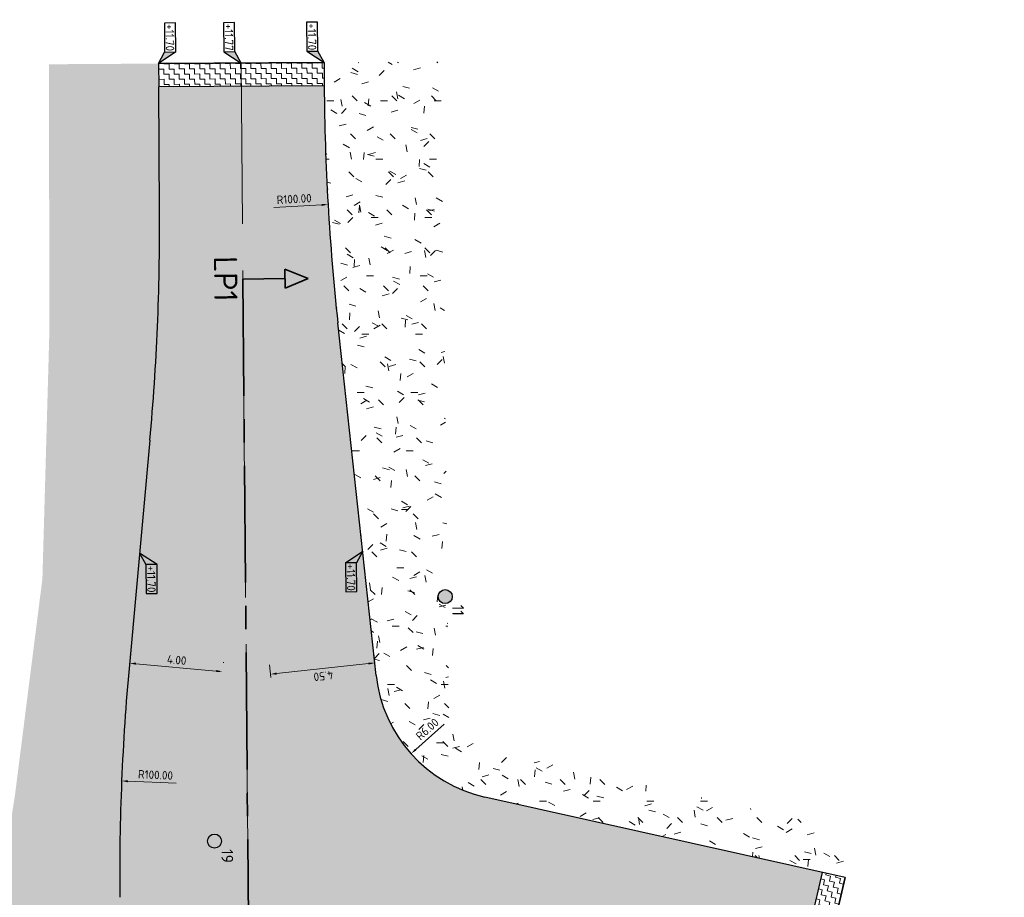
# Model space of a CAD drawing. Header units: metres. Extents: x 233373 to 233535, y 554162 to 554421.
# Tile 16 of 17: x 233421 to 233464, y 554273 to 554311. Entities that reach past the tile are written whole.
import ezdxf
from ezdxf.enums import TextEntityAlignment as Align

# ---------------------------------------------------------------- set-up
doc = ezdxf.new("R2010")
doc.units = ezdxf.units.M
doc.linetypes.add('Xref_Ontwerp nieuwe situatie$0$AM-AS', pattern=[16, 10, -2, 2, -2])
doc.linetypes.add('XX-CENTER', pattern=[8, 5, -1, 1, -1])
doc.layers.get('Defpoints').update_dxf_attribs({"color": 241})
for name, color, linetype, lineweight, true_color in [('N-WE-GR-GRAS-A', 7, 'Continuous', 5, 0x99cc00), ('N-WE-MO-ONDERZOEK_BORING-SD', 30, 'Continuous', 25, 0xff7f00), ('N-WE-VH-VERHARDING_ASFALT RIJBAAN TRAPFREES 2 LAGEN-A', 7, 'Continuous', 18, 0xc7c7c7), ('N-WE-VH-VERHARDING_ASFALT_HOOFDRIJBAAN-A', 7, 'Continuous', 5, 0xc7c7c7), ('N-WE-VH-VERHARDING_ASFALT_VOEGBAND-G', 7, 'Continuous', 35, 0x000099)]:
    doc.layers.add(name, color=color, linetype=linetype, lineweight=lineweight, true_color=true_color)
for name, color, linetype, lineweight in [('N-WE-VH-KANTVERHARDING-G', 7, 'Continuous', 25), ('X-XX-AL-AANPIJLING-M', 7, 'Continuous', 18), ('X-XX-AL-HOOGTELABEL_KANTOPSLUITING-S', 7, 'Continuous', 25), ('X-XX-AL-VERWIJZING_DOORSNEDE_DWP-G', 7, 'XX-CENTER', 35), ('X-XX-AL-VERWIJZING_DWP-S', 7, 'Continuous', 35)]:
    doc.layers.add(name, color=color, linetype=linetype, lineweight=lineweight)
doc.layers.add('N1-WE-AM-AS_WEG-G', color=1, linetype='Xref_Ontwerp nieuwe situatie$0$AM-AS', lineweight=18, plot=False)
doc.styles.add('NLCS-ISO', font='NLCS-ISO.ttf')
doc.styles.add('NLCS-ISO-ANNOTATIEF-T18', font='NLCS-ISO.ttf', dxfattribs={"height": 1.8})
doc.styles.add('Xref_Ontwerp nieuwe situatie$0$NLCS-ISO', font='NLCS-ISO.ttf')
doc.styles.add('Xref_Ontwerp nieuwe situatie$0$NLCS-ISO-ANNOTATIEF-T18', font='NLCS-ISO.ttf', dxfattribs={"height": 1.8})
doc.dimstyles.new('NLCS-ANNOTATIEF-T18-PIJL-A', dxfattribs={"dimtxt": 1.8, "dimasz": 1.35, "dimexe": 2, "dimexo": 2, "dimgap": 0.7, "dimtad": 1, "dimlfac": -1, "dimzin": 0, "dimdsep": 46, "dimtxsty": 'NLCS-ISO-ANNOTATIEF-T18', "dimcen": 0, "dimdle": 2, "dimclrd": 256, "dimclre": 256, "dimclrt": 256, "dimazin": 0, "dimtfac": 1, "dimtofl": 0, "dimtmove": 0, "dimatfit": 3, "dimfxl": 1, "dimtfillclr": 256, "dimtolj": 1, "dimtzin": 0, "dimlwd": 13, "dimlwe": 18, "dimarcsym": 0})
doc.dimstyles.new('Xref_Ontwerp nieuwe situatie$0$NLCS-ANNOTATIEF-T18-PIJL-A', dxfattribs={"dimtxt": 1.8, "dimasz": 1.35, "dimexe": 2, "dimexo": 2, "dimgap": 0.7, "dimtad": 1, "dimlfac": -1, "dimzin": 0, "dimdsep": 46, "dimtxsty": 'Xref_Ontwerp nieuwe situatie$0$NLCS-ISO-ANNOTATIEF-T18', "dimcen": 2.5, "dimdle": 2, "dimclrd": 256, "dimclre": 256, "dimclrt": 256, "dimazin": 0, "dimtfac": 1, "dimtofl": 0, "dimtmove": 0, "dimatfit": 3, "dimfxl": 1, "dimtfillclr": 256, "dimtolj": 1, "dimtzin": 0, "dimlwd": 18, "dimlwe": 18, "dimarcsym": 0})
pattern_1 = [(0, (0, 0), (2.5, 2.5), [0.3, -2]), (45, (1, 0.5), (-0.2828427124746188, 4.666904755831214), [0.3, -2]), (29.99999999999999, (0.2, 0.3), (0.5686533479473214, 3.215063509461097), [0.3, -2]), (15, (0.8, 1.2), (0.9640675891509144, 1.811235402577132), [0.3, -2]), (135, (0.4, 5), (-0.07071067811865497, -1.626345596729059), [0.3, -2]), (150, (3, 1), (0.5392304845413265, -1.466025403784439), [0.3, -2]), (165, (0.6000000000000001, 0.1), (0.358630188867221, -1.752536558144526), [0.3, -2]), (85, (1, 1), (-2.18169349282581, 2.600041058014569), [0.3, -2]), (99.99999999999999, (0, 0), (-2.780294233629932, 1.946782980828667), [0.3, -2])]

# ---------------------------------------------------------------- blocks, each defined once
blk = doc.blocks.new('SAL-HOOGTELABEL_KANTOPSLUITING_03-SO')
for p, q in [((-8.664244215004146, -1.312415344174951), (-8.664244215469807, -3.71320274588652)), ((-2.460741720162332, -1.312415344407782), (-8.664244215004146, -1.312415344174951)), ((0, -2.328306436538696e-10), (-2.460741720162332, -1.312415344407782)), ((-2.460741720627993, -3.713202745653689), (0, -2.328306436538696e-10)), ((-2.460741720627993, -3.713202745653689), (-2.460741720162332, -1.312415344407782)), ((-8.664244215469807, -3.71320274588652), (-2.460741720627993, -3.713202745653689))]:
    blk.add_line(p, q)
blk.add_solid([(-2.460741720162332, -1.312415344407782), (0, -2.328306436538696e-10), (-2.460741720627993, -3.713202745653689)])
at = {"style": 'Xref_Ontwerp nieuwe situatie$0$NLCS-ISO'}
blk.add_attdef('...', text='', height=1.8, dxfattribs=at).set_placement((-5.542669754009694, -2.552968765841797), align=Align.MIDDLE)
blk = doc.blocks.new('SAL-HOOGTELABEL_KANTOPSLUITING_01-SO')
for p, q in [((-8.664244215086, 3.713202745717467), (-8.664244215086, 1.312415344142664)), ((-2.460741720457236, 3.713202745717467), (-8.664244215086, 3.713202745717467)), ((-2.460741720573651, 1.312415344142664), (-2.460741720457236, 3.713202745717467)), ((-2.460741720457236, 3.713202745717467), (0, 0)), ((-8.664244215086, 1.312415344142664), (-2.460741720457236, 1.312415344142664)), ((0, 0), (-2.460741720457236, 1.312415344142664))]:
    blk.add_line(p, q)
blk.add_solid([(-2.460741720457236, 3.713202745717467), (-2.460741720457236, 1.312415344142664), (0, 0)])
at = {"style": 'Xref_Ontwerp nieuwe situatie$0$NLCS-ISO'}
blk.add_attdef('...', text='', height=1.8, dxfattribs=at).set_placement((-5.542669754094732, 2.472649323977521), align=Align.MIDDLE)
blk = doc.blocks.new('SAL-HOOGTELABEL_KANTOPSLUITING_02-SO')
for p, q in [((2.460741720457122, 3.713202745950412), (0, 0)), ((2.460741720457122, 3.713202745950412), (2.460741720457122, 1.312415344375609)), ((8.664244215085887, 3.713202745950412), (2.460741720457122, 3.713202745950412)), ((8.664244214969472, 1.312415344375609), (8.664244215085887, 3.713202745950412)), ((0, 0), (2.460741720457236, 1.312415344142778)), ((2.460741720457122, 1.312415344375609), (8.664244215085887, 1.312415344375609))]:
    blk.add_line(p, q)
blk.add_solid([(2.460741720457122, 3.713202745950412), (0, 0), (2.460741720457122, 1.312415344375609)])
at = {"style": 'Xref_Ontwerp nieuwe situatie$0$NLCS-ISO'}
blk.add_attdef('...', text='', height=1.8, dxfattribs=at).set_placement((5.582316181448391, 2.472649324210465), align=Align.MIDDLE)
blk = doc.blocks.new('SAL-HOOGTELABEL_KANTOPSLUITING_04-SO')
for p, q in [((0, 0), (2.460741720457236, -1.312415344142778)), ((2.460741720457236, -3.713202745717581), (0, 0)), ((2.460741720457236, -1.312415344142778), (2.460741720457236, -3.713202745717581)), ((8.664244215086, -1.312415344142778), (2.460741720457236, -1.312415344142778)), ((8.664244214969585, -3.713202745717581), (8.664244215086, -1.312415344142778)), ((2.460741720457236, -3.713202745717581), (8.664244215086, -3.713202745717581))]:
    blk.add_line(p, q)
blk.add_solid([(0, 0), (2.460741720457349, -1.312592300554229), (2.460741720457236, -3.713202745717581)])
at = {"style": 'Xref_Ontwerp nieuwe situatie$0$NLCS-ISO'}
blk.add_attdef('...', text='', height=1.8, dxfattribs=at).set_placement((5.582316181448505, -2.552968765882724), align=Align.MIDDLE)
blk = doc.blocks.new('*D33')
at = {"layer": 'Defpoints', "color": 0, "transparency": 16777216}
for p in [(233442.5806456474, 554283.5389916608), (233438.1082155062, 554279.5393205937)]:
    blk.add_point(p, dxfattribs=at)
at = {"layer": 'X-XX-AL-AANPIJLING-M', "lineweight": 13, "transparency": 16777216}
blk.add_line((233439.5244850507, 554280.805883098), (233438.3094748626, 554279.7193057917), dxfattribs=at)
at = {"layer": 'X-XX-AL-AANPIJLING-M', "transparency": 16777216}
blk.add_solid([(233438.2794773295, 554279.7528490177), (233438.3394723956, 554279.6857625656), (233438.1082155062, 554279.5393205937)], dxfattribs=at)
at = {"layer": 'X-XX-AL-AANPIJLING-M', "transparency": 16777216, "insert": (233438.8042938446, 554280.5911166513), "char_height": 0.36, "attachment_point": 5, "rotation": 41.80610082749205, "style": 'NLCS-ISO-ANNOTATIEF-T18'}
blk.add_mtext('\\A1;R6.00', dxfattribs=at)
blk = doc.blocks.new('*D34')
at = {"layer": 'Defpoints', "color": 0, "transparency": 16777216}
for p in [(233425.7175893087, 554278.3719893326), (233525.6324049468, 554274.2452937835)]:
    blk.add_point(p, dxfattribs=at)
at = {"layer": 'X-XX-AL-AANPIJLING-M', "lineweight": 18, "transparency": 16777216}
blk.add_line((233428.0476028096, 554278.2757547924), (233425.9873593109, 554278.3608472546), dxfattribs=at)
at = {"layer": 'X-XX-AL-AANPIJLING-M', "transparency": 16777216}
blk.add_solid([(233425.9892163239, 554278.4058089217), (233425.9855022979, 554278.3158855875), (233425.7175893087, 554278.3719893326)], dxfattribs=at)
at = {"layer": 'X-XX-AL-AANPIJLING-M', "transparency": 16777216, "insert": (233427.1655714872, 554278.6324573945), "char_height": 0.36, "attachment_point": 5, "rotation": 357.6349060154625, "style": 'Xref_Ontwerp nieuwe situatie$0$NLCS-ISO-ANNOTATIEF-T18'}
blk.add_mtext('\\A1;R100.00', dxfattribs=at)
blk = doc.blocks.new('*D28')
at = {"layer": 'Defpoints', "color": 0, "transparency": 16777216}
for p in [(233534.3899139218, 554308.7938382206), (233434.5546442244, 554303.0563366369)]:
    blk.add_point(p, dxfattribs=at)
at = {"layer": 'X-XX-AL-AANPIJLING-M', "lineweight": 18, "transparency": 16777216}
blk.add_line((233432.226485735, 554302.9225381), (233434.2850889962, 554303.0408453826), dxfattribs=at)
at = {"layer": 'X-XX-AL-AANPIJLING-M', "transparency": 16777216}
blk.add_solid([(233434.2825071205, 554303.085771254), (233434.2876708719, 554302.9959195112), (233434.5546442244, 554303.0563366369)], dxfattribs=at)
at = {"layer": 'X-XX-AL-AANPIJLING-M', "transparency": 16777216, "insert": (233433.1026497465, 554303.2934189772), "char_height": 0.36, "attachment_point": 5, "rotation": 3.2891525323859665, "style": 'Xref_Ontwerp nieuwe situatie$0$NLCS-ISO-ANNOTATIEF-T18'}
blk.add_mtext('\\A1;R100.00', dxfattribs=at)
blk = doc.blocks.new('*D61')
at = {"layer": 'Defpoints', "color": 0, "transparency": 16777216}
for p in [(233432.0837767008, 554282.9414376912), (233436.6157492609, 554282.8909090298), (233432.1420769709, 554282.4048470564)]:
    blk.add_point(p, dxfattribs=at)
at = {"layer": 'X-XX-AL-AANPIJLING-M', "lineweight": 18, "transparency": 16777216}
for p, q in [((233436.5725437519, 554283.2885687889), (233436.5142434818, 554283.8251594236)), ((233432.0988714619, 554282.8025068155), (233432.0405711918, 554283.3390974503))]:
    blk.add_line(p, q, dxfattribs=at)
at = {"layer": 'X-XX-AL-AANPIJLING-M', "lineweight": 13, "transparency": 16777216}
blk.add_line((233436.2890286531, 554283.3983359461), (233432.3521970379, 554282.9706014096), dxfattribs=at)
at = {"layer": 'X-XX-AL-AANPIJLING-M', "transparency": 16777216}
for points in [[(233436.2938892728, 554283.3535992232), (233436.2841680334, 554283.4430726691), (233436.5574489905, 554283.4274996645)], [(233432.3570576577, 554282.9258646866), (233432.3473364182, 554283.0153381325), (233432.0837767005, 554282.9414376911)]]:
    blk.add_solid(points, dxfattribs=at)
at = {"layer": 'X-XX-AL-AANPIJLING-M', "transparency": 16777216, "insert": (233434.3551772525, 554282.8663408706), "char_height": 0.36, "attachment_point": 5, "rotation": 186.20083084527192, "style": 'NLCS-ISO-ANNOTATIEF-T18'}
blk.add_mtext('\\A1;4.50', dxfattribs=at)
blk = doc.blocks.new('*D62')
at = {"layer": 'Defpoints', "color": 0, "transparency": 16777216}
for p in [(233426.0515161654, 554283.3912676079), (233426.0539144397, 554283.417516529), (233430.0349242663, 554283.0273171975)]:
    blk.add_point(p, dxfattribs=at)
at = {"layer": 'X-XX-AL-AANPIJLING-M', "lineweight": 18, "transparency": 16777216}
for p, q in [((233426.0879112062, 554283.789608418), (233426.0903094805, 554283.8158573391)), ((233430.0713193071, 554283.4256580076), (233430.0737175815, 554283.4519069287))]:
    blk.add_line(p, q, dxfattribs=at)
at = {"layer": 'X-XX-AL-AANPIJLING-M', "lineweight": 13, "transparency": 16777216}
blk.add_line((233429.7684424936, 554283.0781327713), (233426.3227944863, 554283.3929498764), dxfattribs=at)
at = {"layer": 'X-XX-AL-AANPIJLING-M', "transparency": 16777216}
for points in [[(233426.3268889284, 554283.4377632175), (233426.3187000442, 554283.3481365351), (233426.0539144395, 554283.417516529)], [(233429.7725369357, 554283.1229461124), (233429.7643480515, 554283.0333194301), (233430.0373225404, 554283.0535661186)]]:
    blk.add_solid(points, dxfattribs=at)
at = {"layer": 'X-XX-AL-AANPIJLING-M', "transparency": 16777216, "insert": (233428.0747345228, 554283.5542139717), "char_height": 0.36, "attachment_point": 5, "rotation": 354.779574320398, "style": 'NLCS-ISO-ANNOTATIEF-T18'}
blk.add_mtext('\\A1;4.00', dxfattribs=at)
blk = doc.blocks.new('SAL-VERWIJZING_DOORSNEDE_BOVEN-SO')
for p, q in [((-2, 9), (0, 14)), ((0, 14), (2, 9)), ((2, 9), (-2, 9)), ((0, 0), (0, 9))]:
    blk.add_line(p, q)
at = {"lineweight": 50, "style": 'NLCS-ISO'}
blk.add_attdef('...', text='', height=5, dxfattribs=at).set_placement((-0.05252548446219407, -1.187903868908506), align=Align.TOP_CENTER)
blk = doc.blocks.new('SMO-BODEM_BORING-SO')
h = blk.add_hatch(color=256)
edge = h.paths.add_edge_path()
edge.add_arc((0, 0), 1.501469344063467, 0, 360)
at = {"color": 0, "linetype": 'Continuous'}
blk.add_circle((0, 0), 1.501469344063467, dxfattribs=at)
at = {"style": 'NLCS-ISO'}
blk.add_attdef('NR', (1.724038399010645, 1.494310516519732), '', height=2.5, dxfattribs=at)

msp = doc.modelspace()

# ---------------------------------------------------------------- hatches: boundary and pattern name
at = {"layer": 'N-WE-GR-GRAS-A'}
h = msp.add_hatch(dxfattribs=at)
h.set_pattern_fill('AGR-GRAS_01', color=256, scale=0.1, pattern_type=2)
h.set_pattern_definition(pattern_1)
edge = h.paths.add_edge_path()
edge.add_line((233424.9388623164, 554262.5410664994), (233424.9303061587, 554263.5410298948))
edge.add_line((233424.9303061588, 554263.5410298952), (233425.7202772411, 554263.5477892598))
edge.add_line((233425.7202772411, 554263.5477892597), (233425.6874814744, 554267.3806505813))
edge.add_line((233425.6874814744, 554267.3806505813), (233425.6849146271, 554267.6806395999))
edge.add_line((233425.684914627, 554267.6806395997), (233425.6360654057, 554273.3896780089))
edge.add_arc((233525.6324049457, 554274.2452937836), 99.99999999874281, 174.7795743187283, 180.4902377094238, ccw=False)
edge.add_line((233426.0472024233, 554283.3440540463), (233426.9258540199, 554292.9608254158))
edge.add_arc((233327.3406514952, 554302.0595856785), 100.0000000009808, 354.7795743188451, 360.3595577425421)
edge.add_line((233427.3386824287, 554302.6871282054), (233427.2984975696, 554309.0905297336))
edge.add_line((233427.2984975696, 554309.0905297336), (233422.6111318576, 554309.0611139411))
edge.add_line((233422.6111318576, 554309.0611139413), (233422.6165077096, 554297.3821639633))
edge.add_line((233422.6165077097, 554297.3821639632), (233422.3248455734, 554287.0322430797))
edge.add_line((233422.3248455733, 554287.0322430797), (233421.142538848, 554277.7108655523))
edge.add_line((233421.1425388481, 554277.7108655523), (233420.2591423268, 554272.2491907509))
edge.add_line((233420.2591423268, 554272.2491907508), (233419.8205365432, 554269.537472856))
edge.add_arc((233405.0129786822, 554271.9325156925), 14.99999999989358, 308.794621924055, 350.81228535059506, ccw=False)
edge.add_line((233414.4109385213, 554260.2415640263), (233411.3622034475, 554257.7907892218))
edge.add_line((233411.3622034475, 554257.7907892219), (233407.8549179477, 554254.9714012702))
edge.add_arc((233415.373285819, 554245.6186399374), 11.99999999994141, 128.7946219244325, 180.4902377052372)
edge.add_line((233403.3737250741, 554245.5159660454), (233403.380013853, 554244.7809929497))
edge.add_line((233403.380013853, 554244.7809929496), (233403.605005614, 554244.7829180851))
edge.add_line((233403.605005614, 554244.7829180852), (233405.9257560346, 554244.802775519))
edge.add_arc((233405.8041730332, 554259.0122553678), 14.21000000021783, 270.4902377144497, 320.9644589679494)
edge.add_arc((233431.4371025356, 554238.2287781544), 18.78999999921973, 126.17553146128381, 140.9644589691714, ccw=False)
edge.add_arc((233413.7292726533, 554262.4451519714), 11.21000000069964, 306.1755314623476, 360.4902377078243)
h = msp.add_hatch(dxfattribs=at)
h.set_pattern_fill('AGR-GRAS_01', color=256, scale=0.1, pattern_type=2)
h.set_pattern_definition(pattern_1)
edge = h.paths.add_edge_path()
edge.add_line((233424.9388623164, 554262.5410664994), (233424.9303061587, 554263.5410298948))
edge.add_line((233424.9303061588, 554263.5410298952), (233425.7202772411, 554263.5477892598))
edge.add_line((233425.7202772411, 554263.5477892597), (233425.6874814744, 554267.3806505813))
edge.add_line((233425.6874814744, 554267.3806505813), (233425.6849146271, 554267.6806395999))
edge.add_line((233425.684914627, 554267.6806395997), (233425.6360654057, 554273.3896780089))
edge.add_arc((233525.6324049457, 554274.2452937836), 99.99999999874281, 174.7795743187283, 180.4902377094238, ccw=False)
edge.add_line((233426.0472024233, 554283.3440540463), (233426.9258540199, 554292.9608254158))
edge.add_arc((233327.3406514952, 554302.0595856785), 100.0000000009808, 354.7795743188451, 360.3595577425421)
edge.add_line((233427.3386824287, 554302.6871282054), (233427.2984975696, 554309.0905297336))
edge.add_line((233427.2984975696, 554309.0905297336), (233422.6111318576, 554309.0611139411))
edge.add_line((233422.6111318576, 554309.0611139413), (233422.6165077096, 554297.3821639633))
edge.add_line((233422.6165077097, 554297.3821639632), (233422.3248455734, 554287.0322430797))
edge.add_line((233422.3248455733, 554287.0322430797), (233421.142538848, 554277.7108655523))
edge.add_line((233421.1425388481, 554277.7108655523), (233420.2591423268, 554272.2491907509))
edge.add_line((233420.2591423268, 554272.2491907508), (233419.8205365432, 554269.537472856))
edge.add_arc((233405.0129786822, 554271.9325156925), 14.99999999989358, 308.794621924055, 350.81228535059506, ccw=False)
edge.add_line((233414.4109385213, 554260.2415640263), (233411.3622034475, 554257.7907892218))
edge.add_line((233411.3622034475, 554257.7907892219), (233407.8549179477, 554254.9714012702))
edge.add_arc((233415.373285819, 554245.6186399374), 11.99999999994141, 128.7946219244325, 180.4902377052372)
edge.add_line((233403.3737250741, 554245.5159660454), (233403.380013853, 554244.7809929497))
edge.add_line((233403.380013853, 554244.7809929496), (233403.605005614, 554244.7829180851))
edge.add_line((233403.605005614, 554244.7829180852), (233405.9257560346, 554244.802775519))
edge.add_arc((233405.8041730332, 554259.0122553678), 14.21000000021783, 270.4902377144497, 320.9644589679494)
edge.add_arc((233431.4371025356, 554238.2287781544), 18.78999999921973, 126.17553146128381, 140.9644589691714, ccw=False)
edge.add_arc((233413.7292726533, 554262.4451519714), 11.21000000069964, 306.1755314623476, 360.4902377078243)
h = msp.add_hatch(dxfattribs=at)
h.set_pattern_fill('AGR-GRAS_01', color=256, scale=0.1, pattern_type=2)
h.set_pattern_definition(pattern_1)
edge = h.paths.add_edge_path()
edge.add_line((233441.272948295, 554277.6832314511), (233456.6955192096, 554274.2390919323))
edge.add_line((233456.6955192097, 554274.2390919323), (233457.1314183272, 554276.1910120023))
edge.add_line((233457.1314183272, 554276.1910120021), (233441.7088474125, 554279.6351515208))
edge.add_arc((233442.5806456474, 554283.5389916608), 4.000000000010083, 224.5991741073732, 257.4113707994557, ccw=False)
edge.add_line((233439.7325009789, 554280.7304205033), (233439.4207042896, 554309.1666032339))
edge.add_line((233439.4207042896, 554309.1666032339), (233434.3858086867, 554309.1350065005))
edge.add_line((233434.3858086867, 554309.1350065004), (233434.392084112, 554308.135026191))
edge.add_arc((233534.3899136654, 554308.7938382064), 99.99999974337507, 180.3774742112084, 186.2008308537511)
edge.add_line((233434.974974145, 554297.992461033), (233436.6157492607, 554282.8909090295))
edge.add_arc((233442.5806456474, 554283.5389916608), 6.000000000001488, 186.2008308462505, 257.4113707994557)
h = msp.add_hatch(dxfattribs=at)
h.set_pattern_fill('AGR-GRAS_01', color=256, scale=0.1, pattern_type=2)
h.set_pattern_definition(pattern_1)
edge = h.paths.add_edge_path()
edge.add_line((233441.272948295, 554277.6832314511), (233456.6955192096, 554274.2390919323))
edge.add_line((233456.6955192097, 554274.2390919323), (233457.1314183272, 554276.1910120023))
edge.add_line((233457.1314183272, 554276.1910120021), (233441.7088474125, 554279.6351515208))
edge.add_arc((233442.5806456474, 554283.5389916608), 4.000000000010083, 224.5991741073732, 257.4113707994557, ccw=False)
edge.add_line((233439.7325009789, 554280.7304205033), (233439.4207042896, 554309.1666032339))
edge.add_line((233439.4207042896, 554309.1666032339), (233434.3858086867, 554309.1350065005))
edge.add_line((233434.3858086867, 554309.1350065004), (233434.392084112, 554308.135026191))
edge.add_arc((233534.3899136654, 554308.7938382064), 99.99999974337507, 180.3774742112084, 186.2008308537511)
edge.add_line((233434.974974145, 554297.992461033), (233436.6157492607, 554282.8909090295))
edge.add_arc((233442.5806456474, 554283.5389916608), 6.000000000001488, 186.2008308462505, 257.4113707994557)
at = {"layer": 'N-WE-VH-VERHARDING_ASFALT RIJBAAN TRAPFREES 2 LAGEN-A'}
h = msp.add_hatch(dxfattribs=at)
h.set_pattern_fill('AVH-ASFALT_FREESVAK', color=256, scale=0.7, angle=89.99997710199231, style=0, pattern_type=2)
h.set_pattern_definition([(270.3595577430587, (46686.69998510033, 110861.9015919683), (0.2201184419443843, -0.2173729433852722), [0.21875, -0.21875]), (0.3595577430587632, (46686.70135784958, 110861.6828462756), (0.2173729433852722, 0.2201184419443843), [0.21875, -0.21875])])
h.paths.add_polyline_path([(233427.2984975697, 554309.0905297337), (233434.3858086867, 554309.1350065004), (233434.392084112, 554308.1350261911), (233427.3047729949, 554308.0905494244)])
h = msp.add_hatch(dxfattribs=at)
h.set_pattern_fill('AVH-ASFALT_FREESVAK', color=256, scale=0.7, angle=-2.289800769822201e-05, style=0, pattern_type=2)
h.set_pattern_definition([(256.93145897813, (46691.1619272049, 110854.9224090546), (0.1636214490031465, -0.2625474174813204), [0.2187499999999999, -0.2187499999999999]), (346.93145897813, (46691.1124642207, 110854.7093246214), (0.2625474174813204, 0.1636214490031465), [0.2187499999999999, -0.2187499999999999])])
h.paths.add_polyline_path([(233455.7660408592, 554270.2349387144), (233454.7900465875, 554270.4528959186), (233455.7195249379, 554274.4570491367), (233456.6955192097, 554274.2390919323)])
at = {"layer": 'N-WE-VH-VERHARDING_ASFALT_HOOFDRIJBAAN-A'}
h = msp.add_hatch(color=256, dxfattribs=at)
h.dxf.hatch_style = 1
edge = h.paths.add_edge_path(flags=16)
edge.add_arc((233431.4371208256, 554238.2245143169), 12.75000000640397, 89.9999770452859, 90.49020252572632, ccw=False)
edge.add_arc((233431.4371208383, 554238.2245143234), 12.7499999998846, -12.71785530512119, 89.99997710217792, ccw=False)
edge.add_arc((233431.4371208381, 554238.2245143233), 12.75000000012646, 270.490315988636, 347.2821446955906, ccw=False)
edge.add_arc((233431.4371208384, 554238.2245143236), 12.75000000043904, 180.4870419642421, 270.4903159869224, ccw=False)
edge.add_arc((233431.4371208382, 554238.2245143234), 12.75000000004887, 90.49020258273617, 180.487041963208, ccw=False)
edge = h.paths.add_edge_path()
edge.add_arc((233431.7494380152, 554201.72585054), 1.499999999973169, 180.4902377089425, 360.4902377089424)
edge.add_line((233433.2493831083, 554201.7386847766), (233433.1039284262, 554218.7380624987))
edge.add_arc((233432.6039467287, 554218.73378442), 0.4999999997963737, 0.4902377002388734, 90.49023774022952)
edge.add_line((233432.5996686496, 554219.2337661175), (233430.5997418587, 554219.2166538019))
edge.add_arc((233430.6040199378, 554218.716672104), 0.5000000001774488, 90.49023773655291, 180.490237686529)
edge.add_line((233430.10403824, 554218.7123940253), (233430.2494929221, 554201.7130163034))
edge = h.paths.add_edge_path()
edge.add_arc((233430.2703242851, 554257.7152444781), 0.4999999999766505, 180.4902026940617, 270.4902377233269)
edge.add_line((233430.2746023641, 554257.2152627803), (233432.2745346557, 554257.232375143))
edge.add_arc((233432.2702565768, 554257.7323568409), 0.5000000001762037, 270.4902377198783, 360.4902376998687)
edge.add_line((233432.7702382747, 554257.7366349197), (233432.6932328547, 554266.7363054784))
edge.add_arc((233431.1932877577, 554266.7234717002), 1.5000000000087, 0.4902201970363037, 180.4902201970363)
edge.add_line((233429.6933426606, 554266.710637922), (233429.7703425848, 554257.7109667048))
edge = h.paths.add_edge_path()
edge.add_arc((233452.7221481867, 554263.4425160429), 15.14999999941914, 200.253207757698, 229.8342624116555)
edge.add_arc((233431.4371208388, 554238.2245143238), 17.84999999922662, 17.282144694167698, 49.834262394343, ccw=False)
edge.add_arc((233460.0827235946, 554247.1368340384), 12.14999999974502, 197.2821447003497, 257.1777921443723)
edge.add_line((233457.3863172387, 554235.2898136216), (233457.3863127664, 554235.2897939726))
edge.add_line((233457.3863127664, 554235.2897939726), (233460.02007095, 554234.6953884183))
edge.add_line((233460.02007095, 554234.6953884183), (233458.7652147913, 554229.1352323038))
edge.add_line((233458.7652147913, 554229.1352323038), (233457.7897488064, 554229.355382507))
edge.add_arc((233454.4544732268, 554214.5770728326), 15.1500000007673, 77.28214469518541, 127.9595998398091)
edge.add_line((233445.1356221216, 554226.5220095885), (233445.1252063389, 554226.5353605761))
edge.add_arc((233431.4371282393, 554238.2245079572), 17.99999023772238, 319.2274101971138, 319.5038140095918, ccw=False)
edge.add_arc((233454.4544732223, 554214.5770728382), 15.14999999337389, 128.2815158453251, 134.2264135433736)
edge.add_arc((233431.4371208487, 554238.2245143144), 17.84999998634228, 306.1756133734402, 314.2264135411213, ccw=False)
edge.add_arc((233449.1449853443, 554214.0081658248), 12.14999999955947, 126.1756133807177, 180.4902377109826)
edge.add_line((233436.9954300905, 554213.9042085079), (233437.0039862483, 554212.9042451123))
edge.add_line((233437.0039862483, 554212.9042451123), (233437.1539807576, 554212.9055285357))
edge.add_line((233437.1539807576, 554212.9055285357), (233437.2253777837, 554204.5613143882))
edge.add_arc((233337.2290382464, 554203.7056986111), 99.99999999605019, -5.22035542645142, 0.4902377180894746, ccw=False)
edge.add_line((233436.8142519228, 554194.6070604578), (233435.8942052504, 554184.5370870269))
edge.add_arc((233535.4794189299, 554175.4384488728), 99.99999999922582, 174.779644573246, 180.7881553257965)
edge.add_line((233435.4888800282, 554174.0629017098), (233435.5180198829, 554171.9446829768))
edge.add_line((233435.5180198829, 554171.9446829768), (233435.5643706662, 554170.1920369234))
edge.add_line((233435.5643706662, 554170.1920369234), (233428.465328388, 554170.0042944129))
edge.add_arc((233328.4687045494, 554169.1825736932), 100.0000000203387, 0.4708165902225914, 6.20083084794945)
edge.add_line((233427.8836443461, 554179.9839508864), (233426.307418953, 554194.4913928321))
edge.add_arc((233525.7223587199, 554205.2927700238), 99.9999999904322, 180.4902377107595, 186.2008308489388, ccw=False)
edge.add_line((233425.7260191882, 554204.4371542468), (233425.6637183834, 554211.7182874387))
edge.add_line((233425.6637183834, 554211.7182874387), (233425.8137128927, 554211.7195708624))
edge.add_line((233425.8137128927, 554211.7195708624), (233425.8051567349, 554212.7195342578))
edge.add_arc((233410.6557112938, 554212.5899084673), 15.15000000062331, 0.490237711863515, 44.59997310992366)
edge.add_line((233421.4429108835, 554223.227522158), (233416.2833425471, 554228.5104521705))
edge.add_arc((233407.5904660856, 554220.0218481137), 12.15000000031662, 44.31883662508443, 90.49069668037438)
edge.add_line((233407.4864114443, 554232.1714025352), (233403.4883492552, 554232.1371932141))
edge.add_line((233403.4883492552, 554232.1371932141), (233403.4896326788, 554231.9871987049))
edge.add_line((233403.4896326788, 554231.9871987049), (233399.4896022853, 554231.9530841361))
edge.add_line((233399.4896022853, 554231.9530841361), (233392.9898122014, 554231.8974688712))
edge.add_line((233392.9898122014, 554231.8974688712), (233392.4899308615, 554231.8931857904))
edge.add_line((233392.4899308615, 554231.8931857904), (233392.451381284, 554236.3929149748))
edge.add_line((233392.451381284, 554236.3929149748), (233411.9506515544, 554236.559759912))
edge.add_arc((233411.9463734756, 554237.0597416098), 0.5000000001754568, 270.4902377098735, 360.4902377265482)
edge.add_line((233412.4463551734, 554237.0640196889), (233412.4292428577, 554239.0639464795))
edge.add_arc((233411.9292611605, 554239.0596684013), 0.499999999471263, 0.490237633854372, 90.49023775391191)
edge.add_line((233411.9249830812, 554239.5596500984), (233392.425680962, 554239.3928048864))
edge.add_line((233392.425680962, 554239.3928048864), (233392.3871296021, 554243.892742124))
edge.add_line((233392.3871296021, 554243.892742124), (233392.8871749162, 554243.8970299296))
edge.add_line((233392.8871749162, 554243.8970299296), (233399.3869369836, 554243.9526449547))
edge.add_line((233399.3869369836, 554243.9526449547), (233403.3867915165, 554243.9867580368))
edge.add_line((233403.3867915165, 554243.9867580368), (233403.3880749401, 554243.8367635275))
edge.add_line((233403.3880749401, 554243.8367635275), (233405.9338171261, 554243.8585460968))
edge.add_arc((233405.804191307, 554259.0079915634), 15.15000003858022, 270.4902377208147, 320.8063904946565)
edge.add_line((233417.5456682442, 554249.4340571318), (233417.5457508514, 554249.4339897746))
edge.add_arc((233431.4371208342, 554238.2245143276), 17.84999999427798, 126.1755314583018, 141.0986188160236, ccw=False)
edge.add_arc((233413.7292909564, 554262.4408881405), 12.14999999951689, 306.1755314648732, 360.4902377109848)
edge.add_line((233425.8788462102, 554262.5448454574), (233425.8702900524, 554263.544808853))
edge.add_line((233425.8702900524, 554263.544808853), (233425.7202955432, 554263.5435254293))
edge.add_line((233425.7202955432, 554263.5435254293), (233425.6360837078, 554273.3854141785))
edge.add_arc((233525.6324232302, 554274.2410299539), 99.99999998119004, 174.7795743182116, 180.4902377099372, ccw=False)
edge.add_line((233426.0472207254, 554283.339790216), (233426.925872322, 554292.9565615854))
edge.add_arc((233327.3406697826, 554302.0553218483), 100.0000000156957, 354.7795743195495, 360.3595577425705)
edge.add_line((233427.3387007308, 554302.6828643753), (233427.304791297, 554308.086285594))
edge.add_line((233427.304791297, 554308.086285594), (233434.3921024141, 554308.1307623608))
edge.add_arc((233534.3899319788, 554308.7895743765), 99.99999975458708, 180.3774742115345, 186.2008308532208)
edge.add_line((233434.9749924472, 554297.9881972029), (233436.6157675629, 554282.8866451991))
edge.add_arc((233442.5806639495, 554283.5347278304), 6.000000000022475, 186.200830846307, 257.411370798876)
edge.add_line((233441.2729665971, 554277.6789676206), (233455.71954324, 554274.4527853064))
edge.add_line((233455.71954324, 554274.4527853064), (233454.7900648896, 554270.4486320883))
edge.add_line((233454.7900648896, 554270.4486320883), (233450.2107839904, 554271.4712684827))
edge.add_line((233450.2107839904, 554271.4712684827), (233450.0800142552, 554270.8856924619))
edge.add_arc((233448.0312884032, 554261.7116681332), 9.400000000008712, 77.41137079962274, 200.2532077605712)
edge.add_line((233439.2124720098, 554258.4576740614), (233438.5088430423, 554258.198046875))

# ---------------------------------------------------------------- linework, layer by layer
at = {"layer": 'N-WE-VH-KANTVERHARDING-G'}
for p, q in [((233427.2984975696, 554309.0905297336), (233427.3047729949, 554308.0905494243)), ((233434.3858086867, 554309.1350065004), (233434.392084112, 554308.1350261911)), ((233434.392084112, 554308.1350261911), (233427.3047729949, 554308.0905494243)), ((233427.3386824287, 554302.687128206), (233427.3047729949, 554308.0905494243)), ((233436.6157492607, 554282.8909090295), (233434.9749741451, 554297.9924610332)), ((233426.9258540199, 554292.960825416), (233426.0472024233, 554283.3440540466)), ((233456.6955192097, 554274.2390919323), (233441.2729482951, 554277.6832314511)), ((233454.7900465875, 554270.4528959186), (233455.7195249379, 554274.4570491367))]:
    msp.add_line(p, q, dxfattribs=at)
at = {"layer": 'N-WE-VH-KANTVERHARDING-G', "ltscale": 0.5}
for centre, radius, start, end in [((233534.389913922, 554308.7938382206), 100, 180.3774742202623, 186.200830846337), ((233327.3406514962, 554302.0595856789), 100, 354.7795743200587, 0.3595577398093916), ((233525.6324049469, 554274.2452937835), 100, 174.7795743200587, 180.4902377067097), ((233442.5806456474, 554283.5389916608), 6, 186.200830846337, 257.4113707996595)]:
    msp.add_arc(centre, radius, start, end, dxfattribs=at)
at = {"layer": 'N-WE-VH-VERHARDING_ASFALT_VOEGBAND-G'}
for p, q in [((233434.3858086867, 554309.1350065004), (233427.2984975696, 554309.0905297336)), ((233455.7660408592, 554270.2349387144), (233456.6955192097, 554274.2390919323))]:
    msp.add_line(p, q, dxfattribs=at)
at = {"layer": 'N1-WE-AM-AS_WEG-G'}
msp.add_line((233431.4371025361, 554238.2287781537), (233430.8306298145, 554309.1126958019), dxfattribs=at)
at = {"layer": 'X-XX-AL-VERWIJZING_DOORSNEDE_DWP-G', "flags": 128}
msp.add_lwpolyline([(233430.9097453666, 554299.8657501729), (233432.0113236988, 554171.1118976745)], dxfattribs=at)

# ---------------------------------------------------------------- block references
at = {"layer": 'N-WE-MO-ONDERZOEK_BORING-SD', "xscale": 0.2, "yscale": 0.2, "zscale": 0.2, "rotation": 269.9999771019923}
for p, values in [((233439.5714076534, 554286.2651170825), {'NR': '11'}), ((233429.6920733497, 554275.7982341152), {'NR': '19'})]:
    msp.add_blockref('SMO-BODEM_BORING-SO', p, dxfattribs=at).add_auto_attribs(values)
at = {"layer": 'X-XX-AL-HOOGTELABEL_KANTOPSLUITING-S'}
for name, p, xscale, yscale, zscale, rotation, values in [('SAL-HOOGTELABEL_KANTOPSLUITING_01-SO', (233427.2984975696, 554309.0905297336), 0.2, 0.2, 0.2, 270.4902377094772, {'...': '+11.70'}), ('SAL-HOOGTELABEL_KANTOPSLUITING_03-SO', (233430.8329099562, 554309.1127101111), 0.2, 0.2, 0.2, 270.4902377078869, {'...': '+11.77'}), ('SAL-HOOGTELABEL_KANTOPSLUITING_03-SO', (233434.3858086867, 554309.1350065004), 0.2, 0.2, 0.2, 270.4902377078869, {'...': '+11.70'}), ('SAL-HOOGTELABEL_KANTOPSLUITING_02-SO', (233426.4846176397, 554288.1315285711), 0.1999999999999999, 0.1999999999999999, 0.1999999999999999, 270.4902377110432, {'...': '+11.70'}), ('SAL-HOOGTELABEL_KANTOPSLUITING_04-SO', (233436.037478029, 554288.2132673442), 0.2, 0.2, 0.2, 270.4902377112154, {'...': '+11.70'})]:
    msp.add_blockref(name, p, dxfattribs=dict(at, xscale=xscale, yscale=yscale, zscale=zscale, rotation=rotation)).add_auto_attribs(values)
at = {"layer": 'X-XX-AL-VERWIJZING_DWP-S', "xscale": 0.2, "yscale": 0.2, "zscale": 0.2, "rotation": 270.490193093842}
msp.add_blockref('SAL-VERWIJZING_DOORSNEDE_BOVEN-SO', (233430.9097453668, 554299.8657501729), dxfattribs=at).add_auto_attribs({'...': 'LP1'})

# ---------------------------------------------------------------- dimensions: what is measured, and where the dimension line sits
at = {"layer": 'X-XX-AL-AANPIJLING-M'}
dim = msp.add_radius_dim(center=(233534.3899139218, 554308.7938382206), mpoint=(233434.5546442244, 554303.0563366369), dimstyle='Xref_Ontwerp nieuwe situatie$0$NLCS-ANNOTATIEF-T18-PIJL-A', override={"dimcen": 0}, dxfattribs=at)
dim.commit()
dim.dimension.update_dxf_attribs({"geometry": '*D28', "text_midpoint": (233433.1026497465, 554303.2934189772)})
for p1, p2, distance, picture, middle in [((233430.0349242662, 554283.0273171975), (233426.0515161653, 554283.3912676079), -0.0263582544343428, '*D62', (233428.074734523, 554283.5542139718)), ((233436.6157492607, 554282.8909090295), (233432.1420769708, 554282.4048470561), -0.5397484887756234, '*D61', (233434.3551772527, 554282.8663408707))]:
    dim = msp.add_aligned_dim(p1=p1, p2=p2, distance=distance, dimstyle='NLCS-ANNOTATIEF-T18-PIJL-A', dxfattribs=at)
    dim.commit()
    dim.dimension.update_dxf_attribs({"geometry": picture, "text_midpoint": middle})
dim = msp.add_radius_dim(center=(233442.5806456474, 554283.5389916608), mpoint=(233438.1082155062, 554279.5393205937), dimstyle='NLCS-ANNOTATIEF-T18-PIJL-A', dxfattribs=at)
dim.commit()
dim.dimension.update_dxf_attribs({"geometry": '*D33', "text_midpoint": (233439.0176096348, 554280.3525870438), "dimtype": 164})
dim = msp.add_radius_dim(center=(233525.6324049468, 554274.2452937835), mpoint=(233425.7175893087, 554278.3719893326), dimstyle='Xref_Ontwerp nieuwe situatie$0$NLCS-ANNOTATIEF-T18-PIJL-A', override={"dimcen": 0}, dxfattribs=at)
dim.commit()
dim.dimension.update_dxf_attribs({"geometry": '*D34', "text_midpoint": (233427.1523660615, 554278.3127299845), "dimtype": 164})

doc.saveas('drawing.dxf')
